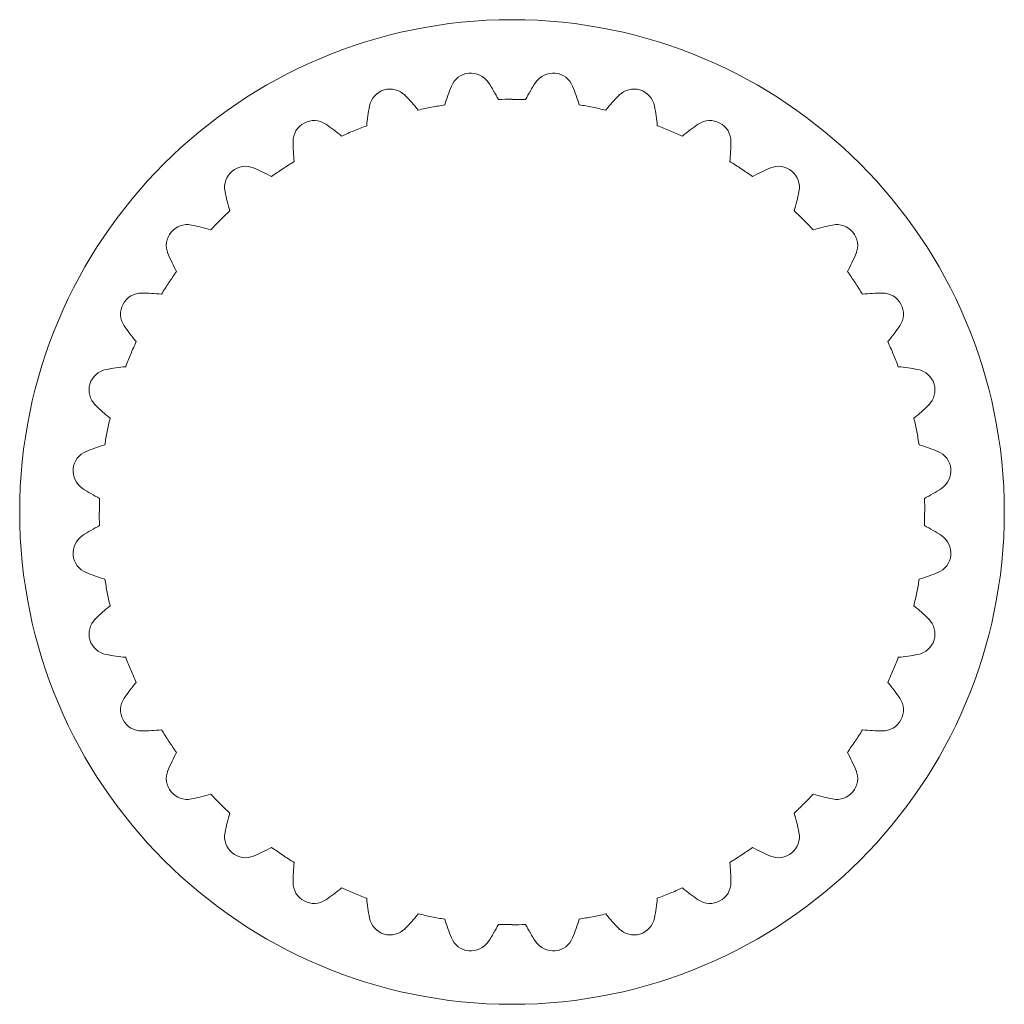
# Model space of a CAD drawing. Extents: x -55 to 55, y -55 to 55.
import ezdxf

# ---------------------------------------------------------------- set-up
doc = ezdxf.new("R2010")
doc.units = 0
doc.layers.add('KISS', color=250, linetype='CONTINUOUS', lineweight=100)

msp = doc.modelspace()

# ---------------------------------------------------------------- linework, layer by layer
at = {"layer": 'KISS', "color": 168, "linetype": 'CONTINUOUS', "lineweight": 0}
msp.add_circle((0, 0), 55, dxfattribs=at)
for centre, radius, start, end in [((-4.6, 46.7), 2.34, 95.625, 157.9709), ((-4.6, 46.7), 2.34, 33.2791, 95.625), ((4.6, 46.7), 2.34, 84.375, 146.7209), ((4.6, 46.7), 2.34, 22.0291, 84.375), ((13.22, 39.43), 21.59, 157.8209, 163.705), ((-20.66, 36.09), 21.59, 27.545, 33.4291), ((20.66, 36.09), 21.59, 146.5709, 152.455), ((-13.22, 39.43), 21.59, 16.295, 22.1791), ((-13.62, 44.91), 2.34, 106.875, 169.2209), ((-13.62, 44.91), 2.34, 44.5291, 106.875), ((-27.31, 31.37), 21.59, 38.795, 44.6791), ((27.31, 31.37), 21.59, 135.3209, 141.205), ((13.62, 44.91), 2.34, 73.125, 135.4709), ((13.62, 44.91), 2.34, 10.7791, 73.125), ((5.28, 41.25), 21.59, 169.0709, 174.955), ((0, 0), 46.11, 101.25, 103.1345), ((0, 0), 46.1, 99.3655, 101.25), ((0, 0), 46.11, 90, 91.8845), ((0, 0), 46.1, 88.1155, 90), ((0, 0), 46.11, 78.75, 80.6345), ((0, 0), 46.1, 76.8655, 78.75), ((-5.28, 41.25), 21.59, 5.045, 10.9291), ((-22.12, 41.39), 2.34, 118.125, 180.4709), ((-22.12, 41.39), 2.34, 55.7791, 118.125), ((-32.9, 25.44), 21.59, 50.045, 55.9291), ((0, 0), 46.1, 110.6155, 112.5), ((0, 0), 46.11, 67.5, 69.3845), ((32.9, 25.44), 21.59, 124.0709, 129.955), ((22.12, 41.39), 2.34, 61.875, 124.2209), ((22.12, 41.39), 2.34, 359.5291, 61.875), ((0, 0), 46.11, 112.5, 114.3845), ((0, 0), 46.1, 65.6155, 67.5), ((-2.87, 41.49), 21.59, 180.3209, 186.205), ((2.87, 41.49), 21.59, 353.795, 359.6791), ((-29.77, 36.28), 2.34, 67.0291, 129.375), ((0, 0), 46.1, 121.8655, 123.75), ((0, 0), 46.11, 56.25, 58.1345), ((29.77, 36.28), 2.34, 50.625, 112.9709), ((-29.77, 36.28), 2.34, 129.375, 191.7209), ((-37.23, 18.53), 21.59, 61.295, 67.1791), ((0, 0), 46.11, 123.75, 125.6345), ((0, 0), 46.11, 54.3655, 56.25), ((37.23, 18.53), 21.59, 112.8209, 118.705), ((29.77, 36.28), 2.34, 348.2791, 50.625), ((-10.91, 40.13), 21.59, 191.5709, 197.455), ((10.91, 40.13), 21.59, 342.545, 348.4291), ((0, 0), 46.11, 133.1155, 135), ((0, 0), 46.11, 45, 46.8845), ((-36.28, 29.77), 2.34, 78.2791, 140.625), ((-40.13, 10.91), 21.59, 72.545, 78.4291), ((0, 0), 46.11, 135, 136.8845), ((0, 0), 46.11, 43.1155, 45), ((40.13, 10.91), 21.59, 101.5709, 107.455), ((36.28, 29.77), 2.34, 39.375, 101.7209), ((-36.28, 29.77), 2.34, 140.625, 202.9709), ((36.28, 29.77), 2.34, 337.0291, 39.375), ((-18.53, 37.23), 21.59, 202.8209, 208.705), ((18.53, 37.23), 21.59, 331.295, 337.1791), ((0, 0), 46.11, 144.3655, 146.25), ((0, 0), 46.11, 33.75, 35.6345), ((0, 0), 46.11, 146.25, 148.1345), ((0, 0), 46.1, 31.8655, 33.75), ((-41.39, 22.12), 2.34, 89.5291, 151.875), ((-41.49, 2.87), 21.59, 83.795, 89.6791), ((41.49, 2.87), 21.59, 90.3209, 96.205), ((41.39, 22.12), 2.34, 28.125, 90.4709), ((-41.39, 22.12), 2.34, 151.875, 214.2209), ((41.39, 22.12), 2.34, 325.7791, 28.125), ((-25.44, 32.9), 21.59, 214.0709, 219.955), ((25.44, 32.9), 21.59, 320.045, 325.9291), ((0, 0), 46.11, 155.6155, 157.5), ((0, 0), 46.11, 22.5, 24.3845), ((0, 0), 46.11, 157.5, 159.3845), ((0, 0), 46.1, 20.6155, 22.5), ((-44.91, 13.62), 2.34, 100.7791, 163.125), ((-41.25, -5.28), 21.59, 95.045, 100.9291), ((41.25, -5.28), 21.59, 79.0709, 84.955), ((44.91, 13.62), 2.34, 16.875, 79.2209), ((-44.91, 13.62), 2.34, 163.125, 225.4709), ((44.91, 13.62), 2.34, 314.5291, 16.875), ((-31.37, 27.31), 21.59, 225.3209, 231.205), ((31.37, 27.31), 21.59, 308.795, 314.6791), ((0, 0), 46.11, 166.8655, 168.75), ((0, 0), 46.11, 11.25, 13.1345), ((0, 0), 46.11, 168.75, 170.6345), ((0, 0), 46.1, 9.3655, 11.25), ((-46.7, 4.6), 2.34, 112.0291, 174.375), ((-39.43, -13.22), 21.59, 106.295, 112.1791), ((39.43, -13.22), 21.59, 67.8209, 73.705), ((46.7, 4.6), 2.34, 5.625, 67.9709), ((-46.7, 4.6), 2.34, 174.375, 236.7209), ((46.7, 4.6), 2.34, 303.2791, 5.625), ((-36.09, 20.66), 21.59, 236.5709, 242.455), ((36.09, 20.66), 21.59, 297.545, 303.4291), ((0, 0), 46.1, 178.1155, 180), ((0, 0), 46.11, 0, 1.8845), ((0, 0), 46.1, 358.1155, 0), ((0, 0), 46.11, 180, 181.8845), ((-36.09, -20.66), 21.59, 117.545, 123.4291), ((36.09, -20.66), 21.59, 56.5709, 62.455), ((-46.7, -4.6), 2.34, 123.2791, 185.625), ((46.7, -4.6), 2.34, 354.375, 56.7209), ((-46.7, -4.6), 2.34, 185.625, 247.9709), ((46.7, -4.6), 2.34, 292.0291, 354.375), ((-39.43, 13.22), 21.59, 247.8209, 253.705), ((0, 0), 46.1, 189.3655, 191.25), ((0, 0), 46.11, 348.75, 350.6345), ((39.43, 13.22), 21.59, 286.295, 292.1791), ((0, 0), 46.11, 191.25, 193.1345), ((0, 0), 46.1, 346.8655, 348.75), ((-31.37, -27.31), 21.59, 128.795, 134.6791), ((31.37, -27.31), 21.59, 45.3209, 51.205), ((-44.91, -13.62), 2.34, 134.5291, 196.875), ((44.91, -13.62), 2.34, 343.125, 45.4709), ((-44.91, -13.62), 2.34, 196.875, 259.2209), ((44.91, -13.62), 2.34, 280.7791, 343.125), ((-41.25, 5.28), 21.59, 259.0709, 264.955), ((0, 0), 46.11, 200.6155, 202.5), ((0, 0), 46.11, 337.5, 339.3845), ((41.25, 5.28), 21.59, 275.045, 280.9291), ((0, 0), 46.1, 202.5, 204.3845), ((0, 0), 46.1, 335.6155, 337.5), ((-25.44, -32.9), 21.59, 140.045, 145.9291), ((25.44, -32.9), 21.59, 34.0709, 39.955), ((-41.39, -22.12), 2.34, 145.7791, 208.125), ((41.39, -22.12), 2.34, 331.875, 34.2209), ((-41.39, -22.12), 2.34, 208.125, 270.4709), ((41.39, -22.12), 2.34, 269.5291, 331.875), ((-41.49, -2.87), 21.59, 270.3209, 276.205), ((0, 0), 46.1, 211.8655, 213.75), ((0, 0), 46.11, 326.25, 328.1345), ((41.49, -2.87), 21.59, 263.795, 269.6791), ((0, 0), 46.11, 213.75, 215.6345), ((0, 0), 46.1, 324.3655, 326.25), ((-18.53, -37.23), 21.59, 151.295, 157.1791), ((18.53, -37.23), 21.59, 22.8209, 28.705), ((-36.28, -29.77), 2.34, 157.0291, 219.375), ((36.28, -29.77), 2.34, 320.625, 22.9709), ((-36.28, -29.77), 2.34, 219.375, 281.7209), ((-40.13, -10.91), 21.59, 281.5709, 287.455), ((0, 0), 46.11, 223.1155, 225), ((0, 0), 46.11, 315, 316.8845), ((40.13, -10.91), 21.59, 252.545, 258.4291), ((36.28, -29.77), 2.34, 258.2791, 320.625), ((0, 0), 46.11, 225, 226.8845), ((0, 0), 46.1, 313.1155, 315), ((-10.91, -40.13), 21.59, 162.545, 168.4291), ((10.91, -40.13), 21.59, 11.5709, 17.455), ((-29.77, -36.28), 2.34, 168.2791, 230.625), ((29.77, -36.28), 2.34, 309.375, 11.7209), ((-29.77, -36.28), 2.34, 230.625, 292.9709), ((-37.23, -18.53), 21.59, 292.8209, 298.705), ((0, 0), 46.1, 234.3655, 236.25), ((0, 0), 46.11, 236.25, 238.1345), ((0, 0), 46.1, 301.8655, 303.75), ((0, 0), 46.11, 303.75, 305.6345), ((37.23, -18.53), 21.59, 241.295, 247.1791), ((29.77, -36.28), 2.34, 247.0291, 309.375), ((-2.87, -41.49), 21.59, 173.795, 179.6791), ((2.87, -41.49), 21.59, 0.3209, 6.205), ((-22.12, -41.39), 2.34, 179.5291, 241.875), ((22.12, -41.39), 2.34, 298.125, 0.4709), ((-32.9, -25.44), 21.59, 304.0709, 309.955), ((0, 0), 46.1, 245.6155, 247.5), ((0, 0), 46.11, 247.5, 249.3845), ((0, 0), 46.1, 290.6155, 292.5), ((0, 0), 46.11, 292.5, 294.3845), ((32.9, -25.44), 21.59, 230.045, 235.9291), ((-22.12, -41.39), 2.34, 241.875, 304.2209), ((5.28, -41.25), 21.59, 185.045, 190.9291), ((-5.28, -41.25), 21.59, 349.0709, 354.955), ((22.12, -41.39), 2.34, 235.7791, 298.125), ((-27.31, -31.37), 21.59, 315.3209, 321.205), ((0, 0), 46.1, 256.8655, 258.75), ((0, 0), 46.11, 281.25, 283.1345), ((27.31, -31.37), 21.59, 218.795, 224.6791), ((-13.62, -44.91), 2.34, 190.7791, 253.125), ((0, 0), 46.11, 258.75, 260.6345), ((13.22, -39.43), 21.59, 196.295, 202.1791), ((-20.66, -36.09), 21.59, 326.5709, 332.455), ((0, 0), 46.1, 268.1155, 270), ((0, 0), 46.11, 270, 271.8845), ((20.66, -36.09), 21.59, 207.545, 213.4291), ((-13.22, -39.43), 21.59, 337.8209, 343.705), ((0, 0), 46.1, 279.3655, 281.25), ((13.62, -44.91), 2.34, 286.875, 349.2209), ((-13.62, -44.91), 2.34, 253.125, 315.4709), ((13.62, -44.91), 2.34, 224.5291, 286.875), ((-4.6, -46.7), 2.34, 202.0291, 264.375), ((-4.6, -46.7), 2.34, 264.375, 326.7209), ((4.6, -46.7), 2.34, 213.2791, 275.625), ((4.6, -46.7), 2.34, 275.625, 337.9709)]:
    msp.add_arc(centre, radius, start, end, dxfattribs=at)

doc.saveas('drawing.dxf')
